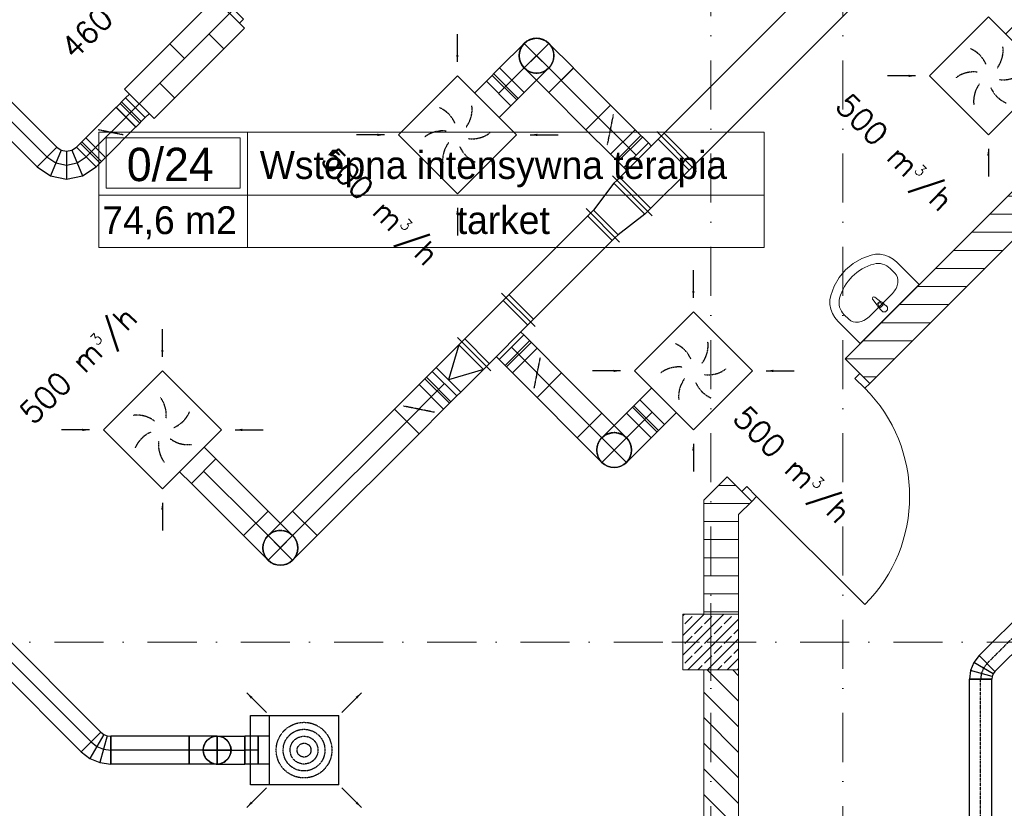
# Model space of a CAD drawing. Header units: millimetres. Extents: x -4612887 to -4536833, y -5457376 to -5415716.
# Tile 39 of 144: x -4598045 to -4590965, y -5438110 to -5432439. Entities that reach past the tile are written whole.
import ezdxf

# ---------------------------------------------------------------- set-up
doc = ezdxf.new("R2010")
doc.units = ezdxf.units.MM
doc.header["$MEASUREMENT"] = 0
for name, pattern in [('DASHDOT', [1, 0.5, -0.25, 0, -0.25]), ('DASHED', [0.75, 0.5, -0.25]), ('Kropki i Kreski', [670.277762, 352.777767, -176.388884, 0, -141.111112])]:
    doc.linetypes.add(name, pattern=pattern)
doc.layers.get('0').update_dxf_attribs({"color": 8, "lineweight": 18})
for name, color, linetype, lineweight in [('FLUID-N1', 7, 'Continuous', 30), ('FLUID-N2', 7, 'Continuous', 30), ('FLUID-N2-160-ARRGR', 7, 'Continuous', 25), ('FLUID-W2', 7, 'Continuous', 30), ('FLUID-W2-160-ARRGR', 7, 'Continuous', 25), ('Osie', 8, 'Continuous', 18), ('Slupy', 8, 'Continuous', 18), ('Strefy', 8, 'Continuous', 18), ('TECHNOLOGIA', 8, 'Continuous', 18), ('Ściany wewnętrzne', 7, 'Continuous', 18)]:
    doc.layers.add(name, color=color, linetype=linetype, lineweight=lineweight)
for name, color, linetype in [('FLUID-N1-SYM', 7, 'Continuous'), ('FLUID-N2-SYM', 7, 'Continuous'), ('FLUID-W2-SYM', 7, 'Continuous')]:
    doc.layers.add(name, color=color, linetype=linetype)
doc.styles.add('FDBES', font='simplex.shx')
doc.styles.add('GENERATED_STYLE_3', font='txt')
doc.styles.add('GENERATED_STYLE_4', font='txt')
doc.dimstyles.new('FDBES', dxfattribs={"dimscale": 50, "dimtxt": 4, "dimasz": 2.5, "dimexe": 0.8, "dimexo": 2, "dimgap": 1, "dimtad": 1, "dimdsep": 46, "dimtxsty": 'FDBES', "dimcen": 2.5, "dimclrd": 4, "dimclre": 5, "dimadec": 0, "dimazin": 0, "dimtfac": 1, "dimtmove": 0, "dimatfit": 3, "dimfxl": 1, "dimarcsym": 0})
pattern_1 = [(0, (-4559356.9, -5416807.61), (0, 130), [])]

# ---------------------------------------------------------------- blocks, each defined once
blk = doc.blocks.new('*U1144')
at = {"color": 0, "linetype": 'ByBlock', "lineweight": -2}
for p, q in [((-300, -300), (-300, 300)), ((300, 300), (-300, 300)), ((300, 300), (300, -300)), ((-300, -300), (300, -300)), ((-125, -300), (-125, -420)), ((125, -300), (125, -420))]:
    blk.add_line(p, q, dxfattribs=at)
at = {"color": 220, "linetype": 'Continuous', "lineweight": -2}
blk.add_line((125, -420), (-125, -420), dxfattribs=at)
at = {"color": 7, "linetype": 'DASHED'}
for centre, start, end in [((-204.9, 54.9), 8.19859, 51.80141), ((-54.9, 204.9), 308.19859, 351.80141), ((-150, -150), 68.19859, 111.80141), ((54.9, -204.9), 128.19859, 171.80141), ((150, 150), 248.19859, 291.80141), ((204.9, -54.9), 188.19859, 231.80141)]:
    blk.add_arc(centre, 212.1, start, end, dxfattribs=at)
blk = doc.blocks.new('*U1143')
at = {"color": 0, "linetype": 'ByBlock', "lineweight": -2}
for p, q in [((-300, -300), (-300, 300)), ((300, 300), (-300, 300)), ((300, 300), (300, -300)), ((-300, -300), (300, -300)), ((-125, -300), (-125, -420)), ((125, -300), (125, -420))]:
    blk.add_line(p, q, dxfattribs=at)
at = {"color": 220, "linetype": 'Continuous', "lineweight": -2}
blk.add_line((125, -420), (-125, -420), dxfattribs=at)
at = {"color": 7, "linetype": 'DASHED'}
for centre, start, end in [((-204.9, 54.9), 8.19859, 51.80141), ((-54.9, 204.9), 308.19859, 351.80141), ((-150, -150), 68.19859, 111.80141), ((54.9, -204.9), 128.19859, 171.80141), ((150, 150), 248.19859, 291.80141), ((204.9, -54.9), 188.19859, 231.80141)]:
    blk.add_arc(centre, 212.1, start, end, dxfattribs=at)
blk = doc.blocks.new('*U1142')
at = {"color": 0, "linetype": 'ByBlock', "lineweight": -2}
for p, q in [((-300, -300), (-300, 300)), ((300, 300), (-300, 300)), ((300, 300), (300, -300)), ((-300, -300), (300, -300)), ((-125, -300), (-125, -420)), ((125, -300), (125, -420))]:
    blk.add_line(p, q, dxfattribs=at)
at = {"color": 220, "linetype": 'Continuous', "lineweight": -2}
blk.add_line((125, -420), (-125, -420), dxfattribs=at)
at = {"color": 7, "linetype": 'DASHED'}
for centre, start, end in [((-204.9, 54.9), 8.19859, 51.80141), ((-54.9, 204.9), 308.19859, 351.80141), ((-150, -150), 68.19859, 111.80141), ((54.9, -204.9), 128.19859, 171.80141), ((150, 150), 248.19859, 291.80141), ((204.9, -54.9), 188.19859, 231.80141)]:
    blk.add_arc(centre, 212.1, start, end, dxfattribs=at)
blk = doc.blocks.new('*U1141')
at = {"color": 0, "linetype": 'ByBlock', "lineweight": -2}
for p, q in [((-300, -300), (-300, 300)), ((300, 300), (-300, 300)), ((300, 300), (300, -300)), ((-300, -300), (300, -300)), ((-125, -300), (-125, -420)), ((125, -300), (125, -420))]:
    blk.add_line(p, q, dxfattribs=at)
at = {"color": 220, "linetype": 'Continuous', "lineweight": -2}
blk.add_line((125, -420), (-125, -420), dxfattribs=at)
at = {"color": 7, "linetype": 'DASHED'}
for centre, start, end in [((-204.9, 54.9), 8.19859, 51.80141), ((-54.9, 204.9), 308.19859, 351.80141), ((-150, -150), 68.19859, 111.80141), ((54.9, -204.9), 128.19859, 171.80141), ((150, 150), 248.19859, 291.80141), ((204.9, -54.9), 188.19859, 231.80141)]:
    blk.add_arc(centre, 212.1, start, end, dxfattribs=at)
blk = doc.blocks.new('*U152')
at = {"color": 0, "linetype": 'ByBlock', "lineweight": -2}
for p, q in [((-250, -250), (-250, 250)), ((250, 250), (-250, 250)), ((250, 250), (250, -250)), ((-250, -250), (250, -250)), ((-100, -250), (-100, -330)), ((100, -250), (100, -330))]:
    blk.add_line(p, q, dxfattribs=at)
at = {"color": 96, "linetype": 'Continuous', "lineweight": -2}
blk.add_line((100, -330), (-100, -330), dxfattribs=at)
at = {"color": 7, "linetype": 'DASHED'}
for radius in [200, 150, 100, 50]:
    blk.add_circle((0, 0), radius, dxfattribs=at)
blk = doc.blocks.new('*U153')
at = {"color": 96, "linetype": 'Continuous', "lineweight": -2}
for p, q in [((-47.5, -100), (-47.5, 100)), ((47.5, 100), (47.5, -100))]:
    blk.add_line(p, q, dxfattribs=at)
at = {"color": 0, "linetype": 'ByBlock', "lineweight": -2}
for p, q in [((-47.5, 100), (47.5, 100)), ((-47.5, -100), (47.5, -100))]:
    blk.add_line(p, q, dxfattribs=at)
at = {"layer": 'FLUID-N2-SYM', "color": 7, "linetype": 'Continuous'}
blk.add_line((-47.5, 0), (47.5, 0), dxfattribs=at)
blk = doc.blocks.new('*U154')
at = {"color": 0, "linetype": 'ByBlock', "lineweight": -2}
for p, q in [((-50, 100), (150, 100)), ((-50, -100), (150, -100))]:
    blk.add_line(p, q, dxfattribs=at)
at = {"color": 96, "linetype": 'Continuous', "lineweight": -2}
blk.add_line((150, 100), (150, -100), dxfattribs=at)
at = {"color": 0, "linetype": 'ByBlock', "lineweight": -2}
blk.add_circle((-50, 0), 100, dxfattribs=at)
at = {"layer": 'FLUID-N2-SYM', "color": 7, "linetype": 'Continuous'}
for p, q in [((-50, -100), (-50, 100)), ((-150, 0), (150, 0))]:
    blk.add_line(p, q, dxfattribs=at)
blk = doc.blocks.new('*U155')
at = {"color": 0, "linetype": 'ByBlock', "lineweight": -2}
blk.add_circle((0, 0), 100, dxfattribs=at)
blk = doc.blocks.new('*U156')
at = {"color": 0, "linetype": 'ByBlock', "lineweight": -2}
for p, q in [((-50, 100), (150, 100)), ((-50, -100), (150, -100))]:
    blk.add_line(p, q, dxfattribs=at)
at = {"color": 96, "linetype": 'Continuous', "lineweight": -2}
blk.add_line((150, 100), (150, -100), dxfattribs=at)
at = {"color": 0, "linetype": 'ByBlock', "lineweight": -2}
blk.add_ellipse((-50, 0), major_axis=(0, 100), ratio=1, start_param=0, end_param=3.141593, dxfattribs=at)
at = {"color": 7, "linetype": 'DASHED'}
blk.add_ellipse((-50, 0), major_axis=(0, 100), ratio=1, start_param=3.141593, end_param=6.283185, dxfattribs=at)
at = {"layer": 'FLUID-N2-SYM', "color": 7, "linetype": 'Continuous'}
for p, q in [((-50, -100), (-50, 100)), ((-150, 0), (150, 0))]:
    blk.add_line(p, q, dxfattribs=at)
blk = doc.blocks.new('*U157')
at = {"color": 96, "linetype": 'Continuous', "lineweight": -2}
for p, q in [((-282.5, -100), (-282.5, 100)), ((282.5, 100), (282.5, -100))]:
    blk.add_line(p, q, dxfattribs=at)
at = {"color": 0, "linetype": 'ByBlock', "lineweight": -2}
for p, q in [((-282.5, 100), (282.5, 100)), ((-282.5, -100), (282.5, -100))]:
    blk.add_line(p, q, dxfattribs=at)
at = {"layer": 'FLUID-N2-SYM', "color": 7, "linetype": 'Continuous'}
blk.add_line((-282.5, 0), (282.5, 0), dxfattribs=at)
blk = doc.blocks.new('*U158')
at = {"color": 0, "linetype": 'ByBlock', "lineweight": -2}
for p, q in [((-26.8, 106.1), (-74.5, 43.9)), ((-74.5, 43.9), (-104.4, -28.4)), ((-104.4, -28.4), (-114.6, -106.1)), ((98.8, -56.1), (88.8, -80.2)), ((114.6, -35.4), (98.8, -56.1)), ((88.8, -80.2), (85.4, -106.1))]:
    blk.add_line(p, q, dxfattribs=at)
at = {"color": 96, "linetype": 'Continuous', "lineweight": -2}
for p, q in [((-26.8, 106.1), (114.6, -35.4)), ((85.4, -106.1), (-114.6, -106.1))]:
    blk.add_line(p, q, dxfattribs=at)
at = {"color": 7, "linetype": 'Continuous'}
for p, q in [((98.8, -56.1), (-74.5, 43.9)), ((88.8, -80.2), (-104.4, -28.4))]:
    blk.add_line(p, q, dxfattribs=at)
at = {"layer": 'FLUID-N2-SYM', "color": 7, "linetype": 'Continuous'}
for p, q in [((43.9, 35.4), (12.2, -6.1)), ((-7.8, -54.3), (-14.6, -106.1)), ((12.2, -6.1), (-7.8, -54.3))]:
    blk.add_line(p, q, dxfattribs=at)
blk = doc.blocks.new('*U174')
at = {"color": 0, "linetype": 'ByBlock', "lineweight": -2}
for p, q in [((-460, 150), (460, 150)), ((-460, -150), (-460, 150)), ((460, 150), (460, -150)), ((-500, 100), (-460, 100)), ((500, 100), (460, 100)), ((-500, -100), (-460, -100)), ((500, -100), (460, -100)), ((460, -150), (-460, -150))]:
    blk.add_line(p, q, dxfattribs=at)
at = {"color": 7, "linetype": 'Continuous'}
for p, q in [((-250, 150), (-250, 0)), ((250, 150), (250, 0)), ((0, -150), (0, 0))]:
    blk.add_line(p, q, dxfattribs=at)
at = {"color": 96, "linetype": 'Continuous', "lineweight": -2}
for p, q in [((-500, -100), (-500, 100)), ((500, 100), (500, -100))]:
    blk.add_line(p, q, dxfattribs=at)
at = {"layer": 'FLUID-N2-SYM', "color": 7, "linetype": 'Continuous'}
blk.add_line((-500, 0), (500, 0), dxfattribs=at)
blk = doc.blocks.new('*U175')
at = {"color": 96, "linetype": 'Continuous', "lineweight": -2}
for p, q in [((-47.5, -100), (-47.5, 100)), ((47.5, 100), (47.5, -100))]:
    blk.add_line(p, q, dxfattribs=at)
at = {"color": 0, "linetype": 'ByBlock', "lineweight": -2}
for p, q in [((-47.5, 100), (47.5, 100)), ((-47.5, -100), (47.5, -100))]:
    blk.add_line(p, q, dxfattribs=at)
at = {"color": 7, "linetype": 'Continuous'}
for p, q in [((-7.5, 100), (-7.5, -100)), ((7.5, 100), (7.5, -100))]:
    blk.add_line(p, q, dxfattribs=at)
at = {"layer": 'FLUID-N2-SYM', "color": 7, "linetype": 'Continuous'}
blk.add_line((-47.5, 0), (47.5, 0), dxfattribs=at)
blk = doc.blocks.new('*U176')
at = {"color": 96, "linetype": 'Continuous', "lineweight": -2}
for p, q in [((-47.5, -100), (-47.5, 100)), ((47.5, 100), (47.5, -100))]:
    blk.add_line(p, q, dxfattribs=at)
at = {"color": 0, "linetype": 'ByBlock', "lineweight": -2}
for p, q in [((-47.5, 100), (47.5, 100)), ((-47.5, -100), (47.5, -100))]:
    blk.add_line(p, q, dxfattribs=at)
at = {"color": 7, "linetype": 'Continuous'}
for p, q in [((-7.5, 100), (-7.5, -100)), ((7.5, 100), (7.5, -100))]:
    blk.add_line(p, q, dxfattribs=at)
at = {"layer": 'FLUID-N2-SYM', "color": 7, "linetype": 'Continuous'}
blk.add_line((-47.5, 0), (47.5, 0), dxfattribs=at)
blk = doc.blocks.new('*U180')
at = {"color": 0, "linetype": 'ByBlock', "lineweight": -2}
for p, q in [((150, 150), (35.2, 127.2)), ((35.2, 127.2), (-62.1, 62.1)), ((-62.1, 62.1), (-127.2, -35.2)), ((-127.2, -35.2), (-150, -150)), ((111.7, -57.6), (79.3, -79.3)), ((150, -50), (111.7, -57.6)), ((57.6, -111.7), (50, -150)), ((79.3, -79.3), (57.6, -111.7))]:
    blk.add_line(p, q, dxfattribs=at)
at = {"color": 96, "linetype": 'Continuous', "lineweight": -2}
for p, q in [((150, 150), (150, -50)), ((50, -150), (-150, -150))]:
    blk.add_line(p, q, dxfattribs=at)
at = {"color": 7, "linetype": 'Continuous'}
for p, q in [((111.7, -57.6), (35.2, 127.2)), ((79.3, -79.3), (-62.1, 62.1)), ((57.6, -111.7), (-127.2, -35.2))]:
    blk.add_line(p, q, dxfattribs=at)
at = {"layer": 'FLUID-N2-SYM', "color": 7, "linetype": 'Continuous'}
for p, q in [((73.5, 34.8), (8.6, -8.6)), ((150, 50), (73.5, 34.8)), ((8.6, -8.6), (-34.8, -73.5)), ((-34.8, -73.5), (-50, -150))]:
    blk.add_line(p, q, dxfattribs=at)
blk = doc.blocks.new('*U188')
at = {"color": 96, "linetype": 'Continuous', "lineweight": -2}
for p, q in [((-155, -100), (-155, 100)), ((155, 100), (155, -100))]:
    blk.add_line(p, q, dxfattribs=at)
at = {"color": 0, "linetype": 'ByBlock', "lineweight": -2}
for p, q in [((-155, 100), (155, 100)), ((-155, -100), (155, -100))]:
    blk.add_line(p, q, dxfattribs=at)
at = {"color": 7, "linetype": 'DASHED'}
blk.add_line((-50, 75), (50, -75), dxfattribs=at)
at = {"color": 7, "linetype": 'Continuous'}
blk.add_lwpolyline([(-4, 0, 8, 8, 1), (4, 0, 8, 8, 1)], format="xyseb", close=True, dxfattribs=at)
at = {"layer": 'FLUID-N2-SYM', "color": 7, "linetype": 'Continuous'}
blk.add_line((-155, 0), (155, 0), dxfattribs=at)
blk = doc.blocks.new('*U197')
at = {"color": 96, "linetype": 'Continuous', "lineweight": -2}
for p, q in [((-550, -100), (-550, 100)), ((550, 100), (550, -100))]:
    blk.add_line(p, q, dxfattribs=at)
at = {"color": 0, "linetype": 'ByBlock', "lineweight": -2}
for p, q in [((-550, 100), (550, 100)), ((-550, -100), (550, -100))]:
    blk.add_line(p, q, dxfattribs=at)
at = {"layer": 'FLUID-N2-SYM', "color": 7, "linetype": 'Continuous'}
blk.add_line((-550, 0), (550, 0), dxfattribs=at)
blk = doc.blocks.new('*U203')
at = {"color": 96, "linetype": 'Continuous', "lineweight": -2}
for p, q in [((-508, -100), (-508, 100)), ((508, 100), (508, -100))]:
    blk.add_line(p, q, dxfattribs=at)
at = {"color": 0, "linetype": 'ByBlock', "lineweight": -2}
for p, q in [((-508, 100), (508, 100)), ((-508, -100), (508, -100))]:
    blk.add_line(p, q, dxfattribs=at)
at = {"layer": 'FLUID-N2-SYM', "color": 7, "linetype": 'Continuous'}
blk.add_line((-508, 0), (508, 0), dxfattribs=at)
blk = doc.blocks.new('*U204')
at = {"color": 96, "linetype": 'Continuous', "lineweight": -2}
for p, q in [((-1150, -170), (-1150, 170)), ((1150, 170), (1150, -170))]:
    blk.add_line(p, q, dxfattribs=at)
at = {"color": 0, "linetype": 'ByBlock', "lineweight": -2}
for p, q in [((-1150, 125), (1150, 125)), ((-1150, -125), (1150, -125))]:
    blk.add_line(p, q, dxfattribs=at)
at = {"color": 7, "linetype": 'Continuous'}
for p, q in [((-1120, -125), (-1120, 125)), ((1120, 125), (1120, -125))]:
    blk.add_line(p, q, dxfattribs=at)
blk = doc.blocks.new('*U491')
at = {"color": 220, "linetype": 'Continuous', "lineweight": -2}
blk.add_line((-187.5, -125), (-187.5, 125), dxfattribs=at)
at = {"color": 0, "linetype": 'ByBlock', "lineweight": -2}
for p, q in [((62.5, 125), (-187.5, 125)), ((62.5, -125), (-187.5, -125))]:
    blk.add_line(p, q, dxfattribs=at)
blk.add_circle((62.5, 0), 125, dxfattribs=at)
at = {"layer": 'FLUID-W2-SYM', "color": 7, "linetype": 'Continuous'}
for p, q in [((62.5, -125), (62.5, 125)), ((-187.5, 0), (187.5, 0))]:
    blk.add_line(p, q, dxfattribs=at)
blk = doc.blocks.new('*U492')
at = {"color": 220, "linetype": 'Continuous', "lineweight": -2}
for p, q in [((-67.5, -125), (-67.5, 125)), ((67.5, 125), (67.5, -125))]:
    blk.add_line(p, q, dxfattribs=at)
at = {"color": 0, "linetype": 'ByBlock', "lineweight": -2}
for p, q in [((-67.5, 125), (67.5, 125)), ((-67.5, -125), (67.5, -125))]:
    blk.add_line(p, q, dxfattribs=at)
at = {"color": 7, "linetype": 'Continuous'}
for p, q in [((-7.5, 125), (-7.5, -125)), ((7.5, 125), (7.5, -125))]:
    blk.add_line(p, q, dxfattribs=at)
at = {"layer": 'FLUID-W2-SYM', "color": 7, "linetype": 'Continuous'}
blk.add_line((-67.5, 0), (67.5, 0), dxfattribs=at)
blk = doc.blocks.new('*U488')
at = {"color": 220, "linetype": 'Continuous', "lineweight": -2}
blk.add_line((-187.5, -125), (-187.5, 125), dxfattribs=at)
at = {"color": 0, "linetype": 'ByBlock', "lineweight": -2}
for p, q in [((62.5, 125), (-187.5, 125)), ((62.5, -125), (-187.5, -125))]:
    blk.add_line(p, q, dxfattribs=at)
at = {"color": 7, "linetype": 'DASHED'}
blk.add_ellipse((62.5, 0), major_axis=(0, 125), ratio=1, start_param=0, end_param=3.141593, dxfattribs=at)
at = {"color": 0, "linetype": 'ByBlock', "lineweight": -2}
blk.add_ellipse((62.5, 0), major_axis=(0, 125), ratio=1, start_param=3.141593, end_param=6.283185, dxfattribs=at)
at = {"layer": 'FLUID-W2-SYM', "color": 7, "linetype": 'Continuous'}
for p, q in [((62.5, -125), (62.5, 125)), ((-187.5, 0), (187.5, 0))]:
    blk.add_line(p, q, dxfattribs=at)
blk = doc.blocks.new('*U489')
at = {"color": 0, "linetype": 'ByBlock', "lineweight": -2}
blk.add_circle((0, 0), 125, dxfattribs=at)
blk = doc.blocks.new('*U490')
at = {"color": 220, "linetype": 'Continuous', "lineweight": -2}
for p, q in [((-188.5, -125), (-188.5, 125)), ((188.5, 125), (188.5, -125))]:
    blk.add_line(p, q, dxfattribs=at)
at = {"color": 0, "linetype": 'ByBlock', "lineweight": -2}
for p, q in [((-188.5, 125), (188.5, 125)), ((-188.5, -125), (188.5, -125))]:
    blk.add_line(p, q, dxfattribs=at)
at = {"layer": 'FLUID-W2-SYM', "color": 7, "linetype": 'Continuous'}
blk.add_line((-188.5, 0), (188.5, 0), dxfattribs=at)
blk = doc.blocks.new('*U493')
at = {"color": 220, "linetype": 'Continuous', "lineweight": -2}
for p, q in [((-225, -202.5), (-225, 202.5)), ((225, 202.5), (225, -202.5)), ((125, -187.5), (-125, -187.5))]:
    blk.add_line(p, q, dxfattribs=at)
at = {"color": 0, "linetype": 'ByBlock', "lineweight": -2}
for p, q in [((-225, 157.5), (225, 157.5)), ((-225, -157.5), (225, -157.5)), ((-125, -187.5), (-125, -157.5)), ((125, -157.5), (125, -187.5))]:
    blk.add_line(p, q, dxfattribs=at)
at = {"color": 7, "linetype": 'Continuous'}
for p, q in [((-195, -157.5), (-195, 157.5)), ((195, 157.5), (195, -157.5))]:
    blk.add_line(p, q, dxfattribs=at)
blk = doc.blocks.new('*U494')
at = {"color": 220, "linetype": 'Continuous', "lineweight": -2}
for p, q in [((-125, -125), (-125, 125)), ((125, 125), (125, -125))]:
    blk.add_line(p, q, dxfattribs=at)
at = {"color": 0, "linetype": 'ByBlock', "lineweight": -2}
for p, q in [((-125, 125), (125, 125)), ((-125, -125), (125, -125))]:
    blk.add_line(p, q, dxfattribs=at)
at = {"color": 7, "linetype": 'DASHED'}
blk.add_line((-62.5, 93.75), (62.5, -93.75), dxfattribs=at)
at = {"color": 7, "linetype": 'Continuous'}
blk.add_lwpolyline([(-4, 0, 8, 8, 1), (4, 0, 8, 8, 1)], format="xyseb", close=True, dxfattribs=at)
at = {"layer": 'FLUID-W2-SYM', "color": 7, "linetype": 'Continuous'}
blk.add_line((-125, 0), (125, 0), dxfattribs=at)
blk = doc.blocks.new('*U495')
at = {"color": 220, "linetype": 'Continuous', "lineweight": -2}
for p, q in [((-67.5, -125), (-67.5, 125)), ((67.5, 125), (67.5, -125))]:
    blk.add_line(p, q, dxfattribs=at)
at = {"color": 0, "linetype": 'ByBlock', "lineweight": -2}
for p, q in [((-67.5, 125), (67.5, 125)), ((-67.5, -125), (67.5, -125))]:
    blk.add_line(p, q, dxfattribs=at)
at = {"color": 7, "linetype": 'Continuous'}
for p, q in [((-7.5, 125), (-7.5, -125)), ((7.5, 125), (7.5, -125))]:
    blk.add_line(p, q, dxfattribs=at)
at = {"layer": 'FLUID-W2-SYM', "color": 7, "linetype": 'Continuous'}
blk.add_line((-67.5, 0), (67.5, 0), dxfattribs=at)
blk = doc.blocks.new('*U496')
at = {"color": 220, "linetype": 'Continuous', "lineweight": -2}
for p, q in [((-150, -202.5), (-150, 202.5)), ((150, 170), (150, -170))]:
    blk.add_line(p, q, dxfattribs=at)
at = {"color": 0, "linetype": 'ByBlock', "lineweight": -2}
for p, q in [((-120, 157.5), (-150, 157.5)), ((-120, 157.5), (120, 125)), ((120, 125), (150, 125)), ((-120, -157.5), (120, -125)), ((120, -125), (150, -125)), ((-120, -157.5), (-150, -157.5))]:
    blk.add_line(p, q, dxfattribs=at)
at = {"color": 7, "linetype": 'Continuous'}
for p, q in [((-120, -157.5), (-120, 157.5)), ((120, 125), (120, -125))]:
    blk.add_line(p, q, dxfattribs=at)
blk = doc.blocks.new('*U497')
at = {"color": 220, "linetype": 'Continuous', "lineweight": -2}
for p, q in [((-430, -170), (-430, 170)), ((430, 170), (430, -170))]:
    blk.add_line(p, q, dxfattribs=at)
at = {"color": 0, "linetype": 'ByBlock', "lineweight": -2}
for p, q in [((-430, 125), (430, 125)), ((-430, -125), (430, -125))]:
    blk.add_line(p, q, dxfattribs=at)
at = {"color": 7, "linetype": 'Continuous'}
for p, q in [((-400, -125), (-400, 125)), ((400, 125), (400, -125))]:
    blk.add_line(p, q, dxfattribs=at)
blk = doc.blocks.new('*U501')
at = {"color": 220, "linetype": 'Continuous', "lineweight": -2}
blk.add_line((-187.5, -125), (-187.5, 125), dxfattribs=at)
at = {"color": 0, "linetype": 'ByBlock', "lineweight": -2}
for p, q in [((62.5, 125), (-187.5, 125)), ((62.5, -125), (-187.5, -125))]:
    blk.add_line(p, q, dxfattribs=at)
blk.add_circle((62.5, 0), 125, dxfattribs=at)
at = {"layer": 'FLUID-W2-SYM', "color": 7, "linetype": 'Continuous'}
for p, q in [((62.5, -125), (62.5, 125)), ((-187.5, 0), (187.5, 0))]:
    blk.add_line(p, q, dxfattribs=at)
blk = doc.blocks.new('*U502')
at = {"color": 220, "linetype": 'Continuous', "lineweight": -2}
for p, q in [((-67.5, -125), (-67.5, 125)), ((67.5, 125), (67.5, -125))]:
    blk.add_line(p, q, dxfattribs=at)
at = {"color": 0, "linetype": 'ByBlock', "lineweight": -2}
for p, q in [((-67.5, 125), (67.5, 125)), ((-67.5, -125), (67.5, -125))]:
    blk.add_line(p, q, dxfattribs=at)
at = {"color": 7, "linetype": 'Continuous'}
for p, q in [((-7.5, 125), (-7.5, -125)), ((7.5, 125), (7.5, -125))]:
    blk.add_line(p, q, dxfattribs=at)
at = {"layer": 'FLUID-W2-SYM', "color": 7, "linetype": 'Continuous'}
blk.add_line((-67.5, 0), (67.5, 0), dxfattribs=at)
blk = doc.blocks.new('*U498')
at = {"color": 220, "linetype": 'Continuous', "lineweight": -2}
blk.add_line((-187.5, -125), (-187.5, 125), dxfattribs=at)
at = {"color": 0, "linetype": 'ByBlock', "lineweight": -2}
for p, q in [((62.5, 125), (-187.5, 125)), ((62.5, -125), (-187.5, -125))]:
    blk.add_line(p, q, dxfattribs=at)
at = {"color": 7, "linetype": 'DASHED'}
blk.add_ellipse((62.5, 0), major_axis=(0, 125), ratio=1, start_param=0, end_param=3.141593, dxfattribs=at)
at = {"color": 0, "linetype": 'ByBlock', "lineweight": -2}
blk.add_ellipse((62.5, 0), major_axis=(0, 125), ratio=1, start_param=3.141593, end_param=6.283185, dxfattribs=at)
at = {"layer": 'FLUID-W2-SYM', "color": 7, "linetype": 'Continuous'}
for p, q in [((62.5, -125), (62.5, 125)), ((-187.5, 0), (187.5, 0))]:
    blk.add_line(p, q, dxfattribs=at)
blk = doc.blocks.new('*U499')
at = {"color": 0, "linetype": 'ByBlock', "lineweight": -2}
blk.add_circle((0, 0), 125, dxfattribs=at)
blk = doc.blocks.new('*U500')
at = {"color": 220, "linetype": 'Continuous', "lineweight": -2}
for p, q in [((-205, -125), (-205, 125)), ((205, 125), (205, -125))]:
    blk.add_line(p, q, dxfattribs=at)
at = {"color": 0, "linetype": 'ByBlock', "lineweight": -2}
for p, q in [((-205, 125), (205, 125)), ((-205, -125), (205, -125))]:
    blk.add_line(p, q, dxfattribs=at)
at = {"layer": 'FLUID-W2-SYM', "color": 7, "linetype": 'Continuous'}
blk.add_line((-205, 0), (205, 0), dxfattribs=at)
blk = doc.blocks.new('*U503')
at = {"color": 220, "linetype": 'Continuous', "lineweight": -2}
for p, q in [((-225, -170), (-225, 170)), ((225, 170), (225, -170)), ((125, -155), (-125, -155))]:
    blk.add_line(p, q, dxfattribs=at)
at = {"color": 0, "linetype": 'ByBlock', "lineweight": -2}
for p, q in [((-225, 125), (225, 125)), ((-225, -125), (225, -125)), ((-125, -125), (-125, -155)), ((125, -155), (125, -125))]:
    blk.add_line(p, q, dxfattribs=at)
at = {"color": 7, "linetype": 'Continuous'}
for p, q in [((-195, -125), (-195, 125)), ((195, 125), (195, -125))]:
    blk.add_line(p, q, dxfattribs=at)
blk = doc.blocks.new('*U504')
at = {"color": 220, "linetype": 'Continuous', "lineweight": -2}
for p, q in [((-125, -125), (-125, 125)), ((125, 125), (125, -125))]:
    blk.add_line(p, q, dxfattribs=at)
at = {"color": 0, "linetype": 'ByBlock', "lineweight": -2}
for p, q in [((-125, 125), (125, 125)), ((-125, -125), (125, -125))]:
    blk.add_line(p, q, dxfattribs=at)
at = {"color": 7, "linetype": 'DASHED'}
blk.add_line((-62.5, 93.75), (62.5, -93.75), dxfattribs=at)
at = {"color": 7, "linetype": 'Continuous'}
blk.add_lwpolyline([(-4, 0, 8, 8, 1), (4, 0, 8, 8, 1)], format="xyseb", close=True, dxfattribs=at)
at = {"layer": 'FLUID-W2-SYM', "color": 7, "linetype": 'Continuous'}
blk.add_line((-125, 0), (125, 0), dxfattribs=at)
blk = doc.blocks.new('*U505')
at = {"color": 220, "linetype": 'Continuous', "lineweight": -2}
for p, q in [((-67.5, -125), (-67.5, 125)), ((67.5, 125), (67.5, -125))]:
    blk.add_line(p, q, dxfattribs=at)
at = {"color": 0, "linetype": 'ByBlock', "lineweight": -2}
for p, q in [((-67.5, 125), (67.5, 125)), ((-67.5, -125), (67.5, -125))]:
    blk.add_line(p, q, dxfattribs=at)
at = {"color": 7, "linetype": 'Continuous'}
for p, q in [((-7.5, 125), (-7.5, -125)), ((7.5, 125), (7.5, -125))]:
    blk.add_line(p, q, dxfattribs=at)
at = {"layer": 'FLUID-W2-SYM', "color": 7, "linetype": 'Continuous'}
blk.add_line((-67.5, 0), (67.5, 0), dxfattribs=at)
blk = doc.blocks.new('*U506')
at = {"color": 220, "linetype": 'Continuous', "lineweight": -2}
for p, q in [((-150, -170), (-150, 170)), ((150, 125), (150, -125))]:
    blk.add_line(p, q, dxfattribs=at)
at = {"color": 0, "linetype": 'ByBlock', "lineweight": -2}
for p, q in [((-150, 125), (-120, 125)), ((-120, 125), (110, 125)), ((110, 125), (150, 125)), ((-150, -125), (-120, -125)), ((-120, -125), (110, -125)), ((110, -125), (150, -125))]:
    blk.add_line(p, q, dxfattribs=at)
at = {"color": 7, "linetype": 'Continuous'}
for p, q in [((-120, -125), (-120, 125)), ((-120, 125), (110, 0)), ((110, 125), (110, -125)), ((-120, -125), (110, 0))]:
    blk.add_line(p, q, dxfattribs=at)
blk = doc.blocks.new('*U507')
at = {"color": 220, "linetype": 'Continuous', "lineweight": -2}
for p, q in [((-125, -125), (-125, 125)), ((125, 125), (125, -125))]:
    blk.add_line(p, q, dxfattribs=at)
at = {"color": 0, "linetype": 'ByBlock', "lineweight": -2}
for p, q in [((-125, 125), (125, 125)), ((-125, -125), (125, -125))]:
    blk.add_line(p, q, dxfattribs=at)
at = {"color": 7, "linetype": 'DASHED'}
blk.add_line((-62.5, 93.75), (62.5, -93.75), dxfattribs=at)
at = {"color": 7, "linetype": 'Continuous'}
blk.add_lwpolyline([(-4, 0, 8, 8, 1), (4, 0, 8, 8, 1)], format="xyseb", close=True, dxfattribs=at)
at = {"layer": 'FLUID-W2-SYM', "color": 7, "linetype": 'Continuous'}
blk.add_line((-125, 0), (125, 0), dxfattribs=at)
blk = doc.blocks.new('*U508')
at = {"color": 220, "linetype": 'Continuous', "lineweight": -2}
for p, q in [((-67.5, -125), (-67.5, 125)), ((67.5, 125), (67.5, -125))]:
    blk.add_line(p, q, dxfattribs=at)
at = {"color": 0, "linetype": 'ByBlock', "lineweight": -2}
for p, q in [((-67.5, 125), (67.5, 125)), ((-67.5, -125), (67.5, -125))]:
    blk.add_line(p, q, dxfattribs=at)
at = {"color": 7, "linetype": 'Continuous'}
for p, q in [((-7.5, 125), (-7.5, -125)), ((7.5, 125), (7.5, -125))]:
    blk.add_line(p, q, dxfattribs=at)
at = {"layer": 'FLUID-W2-SYM', "color": 7, "linetype": 'Continuous'}
blk.add_line((-67.5, 0), (67.5, 0), dxfattribs=at)
blk = doc.blocks.new('*U509')
at = {"color": 220, "linetype": 'Continuous', "lineweight": -2}
blk.add_line((-187.5, -125), (-187.5, 125), dxfattribs=at)
at = {"color": 0, "linetype": 'ByBlock', "lineweight": -2}
for p, q in [((62.5, 125), (-187.5, 125)), ((62.5, -125), (-187.5, -125))]:
    blk.add_line(p, q, dxfattribs=at)
blk.add_circle((62.5, 0), 125, dxfattribs=at)
at = {"layer": 'FLUID-W2-SYM', "color": 7, "linetype": 'Continuous'}
for p, q in [((62.5, -125), (62.5, 125)), ((-187.5, 0), (187.5, 0))]:
    blk.add_line(p, q, dxfattribs=at)
blk = doc.blocks.new('*U510')
at = {"color": 220, "linetype": 'Continuous', "lineweight": -2}
blk.add_line((-187.5, -125), (-187.5, 125), dxfattribs=at)
at = {"color": 0, "linetype": 'ByBlock', "lineweight": -2}
for p, q in [((62.5, 125), (-187.5, 125)), ((62.5, -125), (-187.5, -125))]:
    blk.add_line(p, q, dxfattribs=at)
at = {"color": 7, "linetype": 'DASHED'}
blk.add_ellipse((62.5, 0), major_axis=(0, 125), ratio=1, start_param=0, end_param=3.141593, dxfattribs=at)
at = {"color": 0, "linetype": 'ByBlock', "lineweight": -2}
blk.add_ellipse((62.5, 0), major_axis=(0, 125), ratio=1, start_param=3.141593, end_param=6.283185, dxfattribs=at)
at = {"layer": 'FLUID-W2-SYM', "color": 7, "linetype": 'Continuous'}
for p, q in [((62.5, -125), (62.5, 125)), ((-187.5, 0), (187.5, 0))]:
    blk.add_line(p, q, dxfattribs=at)
blk = doc.blocks.new('*U511')
at = {"color": 0, "linetype": 'ByBlock', "lineweight": -2}
blk.add_circle((0, 0), 125, dxfattribs=at)
blk = doc.blocks.new('*U512')
at = {"color": 220, "linetype": 'Continuous', "lineweight": -2}
for p, q in [((-265, -125), (-265, 125)), ((265, 125), (265, -125))]:
    blk.add_line(p, q, dxfattribs=at)
at = {"color": 0, "linetype": 'ByBlock', "lineweight": -2}
for p, q in [((-265, 125), (265, 125)), ((-265, -125), (265, -125))]:
    blk.add_line(p, q, dxfattribs=at)
at = {"layer": 'FLUID-W2-SYM', "color": 7, "linetype": 'Continuous'}
blk.add_line((-265, 0), (265, 0), dxfattribs=at)
blk = doc.blocks.new('*U513')
at = {"color": 220, "linetype": 'Continuous', "lineweight": -2}
for p, q in [((-517.5, -125), (-517.5, 125)), ((517.5, 125), (517.5, -125))]:
    blk.add_line(p, q, dxfattribs=at)
at = {"color": 0, "linetype": 'ByBlock', "lineweight": -2}
for p, q in [((-517.5, 125), (517.5, 125)), ((-517.5, -125), (517.5, -125))]:
    blk.add_line(p, q, dxfattribs=at)
at = {"layer": 'FLUID-W2-SYM', "color": 7, "linetype": 'Continuous'}
blk.add_line((-517.5, 0), (517.5, 0), dxfattribs=at)
blk = doc.blocks.new('*U514')
at = {"color": 220, "linetype": 'Continuous', "lineweight": -2}
for p, q in [((-1125, -202.5), (-1125, 202.5)), ((1125, 202.5), (1125, -202.5))]:
    blk.add_line(p, q, dxfattribs=at)
at = {"color": 0, "linetype": 'ByBlock', "lineweight": -2}
for p, q in [((-1125, 157.5), (1125, 157.5)), ((-1125, -157.5), (1125, -157.5))]:
    blk.add_line(p, q, dxfattribs=at)
at = {"color": 7, "linetype": 'Continuous'}
for p, q in [((-1095, -157.5), (-1095, 157.5)), ((1095, 157.5), (1095, -157.5))]:
    blk.add_line(p, q, dxfattribs=at)
blk = doc.blocks.new('*U963')
at = {"color": 162, "linetype": 'Continuous', "lineweight": -2}
for p, q in [((-1800, -80), (-1800, 80)), ((1800, 80), (1800, -80))]:
    blk.add_line(p, q, dxfattribs=at)
at = {"color": 0, "linetype": 'ByBlock', "lineweight": -2}
for p, q in [((-1800, 80), (1800, 80)), ((-1800, -80), (1800, -80))]:
    blk.add_line(p, q, dxfattribs=at)
at = {"layer": 'FLUID-N1-SYM', "color": 7, "linetype": 'DASHDOT'}
blk.add_line((-1800, 0), (1800, 0), dxfattribs=at)
blk = doc.blocks.new('*U964')
at = {"color": 0, "linetype": 'ByBlock', "lineweight": -2}
for p, q in [((-21.4, 84.9), (-59.6, 35.1)), ((-59.6, 35.1), (-83.5, -22.7)), ((-83.5, -22.7), (-91.7, -84.9)), ((71, -64.1), (68.3, -84.9)), ((79, -44.9), (71, -64.1)), ((91.7, -28.3), (79, -44.9))]:
    blk.add_line(p, q, dxfattribs=at)
at = {"color": 162, "linetype": 'Continuous', "lineweight": -2}
for p, q in [((-21.4, 84.9), (91.7, -28.3)), ((68.3, -84.9), (-91.7, -84.9))]:
    blk.add_line(p, q, dxfattribs=at)
at = {"color": 7, "linetype": 'Continuous'}
for p, q in [((79, -44.9), (-59.6, 35.1)), ((71, -64.1), (-83.5, -22.7))]:
    blk.add_line(p, q, dxfattribs=at)
at = {"layer": 'FLUID-N1-SYM', "color": 7, "linetype": 'DASHDOT'}
for p, q in [((35.1, 28.3), (9.7, -4.9)), ((-6.3, -43.4), (-11.7, -84.9)), ((9.7, -4.9), (-6.3, -43.4))]:
    blk.add_line(p, q, dxfattribs=at)
blk = doc.blocks.new('*U965')
at = {"color": 162, "linetype": 'Continuous', "lineweight": -2}
blk.add_line((-4950, -80), (-4950, 80), dxfattribs=at)
at = {"color": 0, "linetype": 'ByBlock', "lineweight": -2}
for p, q in [((-4950, 80), (4950, 80)), ((-4950, -80), (4950, -80))]:
    blk.add_line(p, q, dxfattribs=at)
at = {"layer": 'FLUID-N1-SYM', "color": 7, "linetype": 'DASHDOT'}
blk.add_line((-4950, 0), (4950, 0), dxfattribs=at)

msp = doc.modelspace()

# ---------------------------------------------------------------- hatches: boundary and pattern name
at = {"layer": 'Slupy', "linetype": 'Continuous'}
h = msp.add_hatch(dxfattribs=at)
h.set_pattern_fill('BETON_ZBROJONY', color=8, style=0, pattern_type=2)
h.set_pattern_definition([(45, (-4559356.9, -5416807.61), (-70.71068, 70.71068), []), (45, (-4559392.25, -5416772.26), (-70.71068, 70.71068), [75, -25])])
h.paths.add_polyline_path([(-4593275.7, -5437114.1), (-4592875.7, -5437114.1), (-4592875.7, -5436714.1), (-4593275.7, -5436714.1)])
at = {"layer": 'Ściany wewnętrzne', "linetype": 'Continuous'}
h = msp.add_hatch(dxfattribs=at)
h.set_pattern_fill('CEGŁA_ZWYKŁA__3__', color=8, style=0, pattern_type=2)
h.set_pattern_definition(pattern_1)
h.paths.add_polyline_path([(-4589671.3, -5432439), (-4592109.5, -5434877.2), (-4592003.4, -5434983.2), (-4591932.7, -5435053.9), (-4589317.7, -5432439)])
h = msp.add_hatch(dxfattribs=at)
h.set_pattern_fill('CEGŁA_ZWYKŁA__3__', color=8, style=0, pattern_type=2)
h.set_pattern_definition(pattern_1)
h.paths.add_polyline_path([(-4593125.7, -5435893.4), (-4592875.7, -5435996.9), (-4592781.2, -5435902.5), (-4592851.9, -5435831.8), (-4592958, -5435725.7)])
h = msp.add_hatch(dxfattribs=at)
h.set_pattern_fill('CEGŁA_ZWYKŁA__3__', color=8, style=0, pattern_type=2)
h.set_pattern_definition(pattern_1)
h.paths.add_polyline_path([(-4593125.7, -5436714.1), (-4592875.7, -5436714.1), (-4592875.7, -5435996.9), (-4593125.7, -5435893.4)])
h = msp.add_hatch(dxfattribs=at)
h.set_pattern_fill('CEGŁA_ZWYKŁA__2_', color=8, style=0, pattern_type=2)
h.set_pattern_definition([(315, (-4559356.9, -5416807.61), (91.92388, 91.92388), [])])
h.paths.add_polyline_path([(-4593125.7, -5439064.1), (-4592875.7, -5439314.1), (-4592875.7, -5437114.1), (-4593125.7, -5437114.1)])

# ---------------------------------------------------------------- linework, layer by layer
at = {"layer": 'FLUID-N2', "color": 96, "linetype": 'Continuous'}
msp.add_lwpolyline([(-4596250.5, -5437441.2), (-4596250.5, -5437941.2), (-4596385.5, -5437941.2), (-4596385.5, -5437441.2)], close=True, dxfattribs=at)
at = {"layer": 'Osie', "color": 8, "linetype": 'Kropki i Kreski'}
for p, q in [((-4593075.7, -5455206.5), (-4593075.7, -5416506)), ((-4592125.4, -5455206.5), (-4592125.4, -5416506)), ((-4551857, -5436914.1), (-4607179.5, -5436914.1))]:
    msp.add_line(p, q, dxfattribs=at)
at = {"layer": 'Slupy', "color": 8, "linetype": 'Continuous'}
for p, q in [((-4593075.7, -5436834.1), (-4593075.7, -5436634.1)), ((-4593155.7, -5436914.1), (-4593355.7, -5436914.1)), ((-4592995.7, -5436914.1), (-4592795.7, -5436914.1)), ((-4593075.7, -5436994.1), (-4593075.7, -5437194.1))]:
    msp.add_line(p, q, dxfattribs=at)
at = {"layer": 'Slupy', "color": 8, "linetype": 'Continuous', "flags": 128}
msp.add_lwpolyline([(-4593275.7, -5437114.1), (-4592875.7, -5437114.1), (-4592875.7, -5436714.1), (-4593275.7, -5436714.1)], close=True, dxfattribs=at)
at = {"layer": 'Slupy', "color": 8, "linetype": 'Continuous'}
msp.add_point((-4593075.7, -5436914.1), dxfattribs=at)
at = {"layer": 'Strefy', "color": 8, "linetype": 'Continuous'}
for p, q in [((-4597476.4, -5433248), (-4592691.4, -5433248)), ((-4597476.4, -5434076.2), (-4597476.4, -5433248)), ((-4596407.2, -5433248), (-4596407.2, -5434076.2)), ((-4592691.4, -5433248), (-4592691.4, -5434076.2)), ((-4597423, -5433289.4), (-4596460.6, -5433289.4)), ((-4597423, -5433650.8), (-4597423, -5433289.4)), ((-4596460.6, -5433289.4), (-4596460.6, -5433650.8)), ((-4596460.6, -5433650.8), (-4597423, -5433650.8)), ((-4597476.4, -5433699.7), (-4592691.4, -5433699.7)), ((-4592691.4, -5434076.2), (-4597476.4, -5434076.2))]:
    msp.add_line(p, q, dxfattribs=at)
at = {"layer": 'TECHNOLOGIA', "color": 8, "linetype": 'Continuous'}
for p, q in [((-4591990.5, -5434156.4), (-4592052.3, -5434192.3)), ((-4591923.3, -5434131.5), (-4591990.5, -5434156.4)), ((-4591890.9, -5434125.7), (-4591923.3, -5434131.5)), ((-4591857.8, -5434125.8), (-4591890.9, -5434125.7)), ((-4591825, -5434131.7), (-4591857.8, -5434125.8)), ((-4591793.5, -5434143.4), (-4591825, -5434131.7)), ((-4591764.4, -5434160.4), (-4591793.5, -5434143.4)), ((-4591738.5, -5434182.2), (-4591764.4, -5434160.4)), ((-4591576.5, -5434344.2), (-4591738.5, -5434182.2)), ((-4592106.8, -5434238.1), (-4592152.6, -5434292.7)), ((-4592052.3, -5434192.3), (-4592106.8, -5434238.1)), ((-4591752.2, -5434260.7), (-4591784.6, -5434228.3)), ((-4592152.6, -5434292.7), (-4592188.5, -5434354.4)), ((-4592188.5, -5434354.4), (-4592213.4, -5434421.7)), ((-4592000.8, -5434768.5), (-4591576.5, -5434344.2)), ((-4592213.4, -5434421.7), (-4592219.3, -5434454)), ((-4592219.3, -5434454), (-4592219.2, -5434487.1)), ((-4591937.9, -5434575.1), (-4591769.9, -5434407)), ((-4591910.8, -5434449.8), (-4591878.1, -5434491.9)), ((-4591853, -5434466.9), (-4591895.1, -5434434.1)), ((-4592219.2, -5434487.1), (-4592213.2, -5434519.9)), ((-4592213.2, -5434519.9), (-4592201.6, -5434551.4)), ((-4591873.7, -5434501), (-4591846.8, -5434533.5)), ((-4591856.4, -5434507.8), (-4591866.9, -5434497.3)), ((-4591837.2, -5434488.6), (-4591856.4, -5434507.8)), ((-4591847.7, -5434478), (-4591837.2, -5434488.6)), ((-4591811.5, -5434498.1), (-4591844, -5434471.3)), ((-4592201.6, -5434551.4), (-4592184.5, -5434580.6)), ((-4592184.5, -5434580.6), (-4592162.7, -5434606.5)), ((-4592162.7, -5434606.5), (-4592000.8, -5434768.5)), ((-4592084.2, -5434592.7), (-4592116.6, -5434560.3))]:
    msp.add_line(p, q, dxfattribs=at)
for centre, radius, start, end in [((-4591902, -5434443), 11.2, 52.13892, 217.86108), ((-4591857.5, -5434487.5), 21.1, 77.77103, 192.22897), ((-4591857.5, -5434487.5), 21.1, 50.16961, 77.77103), ((-4591857.5, -5434487.5), 21.1, 192.22897, 219.83039), ((-4591857.3, -5434487.7), 13.6, 45, 225), ((-4591829.2, -5434515.8), 25, 225, 45)]:
    msp.add_arc(centre, radius, start, end, dxfattribs=at)
for centre, major_axis, ratio, start_param, end_param in [((-4591866.6, -5434310.3), (85.7, -85.7), 0.956522, 1.570796, 2.644618), ((-4591788.6, -5434556.3), (270, -270), 0.956522, 2.644618, 3.638567), ((-4591834.3, -5434342.8), (-82.1, -82.1), 0.783646, 1.570796, 3.141593), ((-4592034.7, -5434478.4), (85.7, -85.7), 0.956522, 3.638567, 4.712389), ((-4592002.1, -5434510.7), (-82.1, -82.1), 0.783646, 0, 1.570796)]:
    msp.add_ellipse(centre, major_axis=major_axis, ratio=ratio, start_param=start_param, end_param=end_param, dxfattribs=at)
for p in [(-4591910.8, -5434449.8), (-4591853, -5434466.9), (-4591873.7, -5434501), (-4591811.5, -5434498.1)]:
    msp.add_point(p, dxfattribs=at)
at = {"layer": 'Ściany wewnętrzne', "color": 8, "linetype": 'Continuous'}
for p, q in [((-4592003.4, -5434983.2), (-4592109.5, -5434877.2)), ((-4592003.4, -5434983.2), (-4592038.8, -5435018.6)), ((-4592038.8, -5435018.6), (-4591968, -5435089.3)), ((-4591932.7, -5435053.9), (-4592003.4, -5434983.2)), ((-4591932.7, -5435053.9), (-4592003.4, -5434983.2)), ((-4591932.7, -5435053.9), (-4592003.4, -5434983.2)), ((-4591968, -5435089.3), (-4591932.7, -5435053.9)), ((-4592851.9, -5435831.8), (-4592958, -5435725.7)), ((-4592816.6, -5435796.4), (-4592851.9, -5435831.8)), ((-4592745.9, -5435867.1), (-4592816.6, -5435796.4)), ((-4592781.2, -5435902.5), (-4592851.9, -5435831.8)), ((-4592851.9, -5435831.8), (-4592781.2, -5435902.5)), ((-4592781.2, -5435902.5), (-4592851.9, -5435831.8)), ((-4592781.2, -5435902.5), (-4592745.9, -5435867.1)), ((-4592745.9, -5435867.1), (-4591968, -5436644.9))]:
    msp.add_line(p, q, dxfattribs=at)
at = {"layer": 'Ściany wewnętrzne', "color": 8, "linetype": 'Continuous', "flags": 128}
for points in [[(-4589671.3, -5432439), (-4592109.5, -5434877.2)], [(-4591932.7, -5435053.9), (-4589317.7, -5432439)], [(-4592958, -5435725.7), (-4593125.7, -5435893.4)], [(-4593125.7, -5435893.4), (-4593125.7, -5436714.1)], [(-4592875.7, -5435996.9), (-4592781.2, -5435902.5)], [(-4592875.7, -5436714.1), (-4592875.7, -5435996.9)], [(-4592875.7, -5439314.1), (-4592875.7, -5436714.1)], [(-4593125.7, -5437114.1), (-4593125.7, -5439064.1)]]:
    msp.add_lwpolyline(points, dxfattribs=at)
at = {"layer": 'Ściany wewnętrzne', "color": 8, "linetype": 'Continuous'}
msp.add_arc((-4592745.9, -5435867.1), 1100, 315, 45, dxfattribs=at)

# ---------------------------------------------------------------- block references
at = {"layer": 'FLUID-N1', "color": 162, "linetype": 'Continuous'}
for name, p, rotation in [('*U965', (-4587588.6, -5433568.3), 45), ('*U963', (-4591135.7, -5438981.6), 90)]:
    msp.add_blockref(name, p, dxfattribs=dict(at, rotation=rotation))
msp.add_blockref('*U964', (-4591124, -5437096.7), dxfattribs=at)
at = {"layer": 'FLUID-N2', "color": 96, "linetype": 'Continuous'}
for name, p, rotation in [('*U204', (-4597723.4, -5431643.4), 45.00000003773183), ('*U174', (-4596860.2, -5432719.1), 225.0000000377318), ('*U203', (-4598209.2, -5433066.8), 315.0000000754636), ('*U175', (-4597247.4, -5433106.3), 225.0000000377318), ('*U188', (-4597390.3, -5433249.2), 225.0000000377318), ('*U180', (-4597708.5, -5433496.7), 135.0000000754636), ('*U176', (-4597533.5, -5433392.4), 225.0000000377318), ('*U197', (-4597920.9, -5437243.7), 315), ('*U152', (-4596000.5, -5437691.2), 270), ('*U158', (-4597496.6, -5437676.5), 90), ('*U157', (-4597108.1, -5437691.2), 180), ('*U156', (-4596675.5, -5437691.2), 180), ('*U155', (-4596625.5, -5437691.2), 90), ('*U153', (-4596378, -5437691.2), 180)]:
    msp.add_blockref(name, p, dxfattribs=dict(at, rotation=rotation))
msp.add_blockref('*U154', (-4596575.5, -5437691.2), dxfattribs=at)
at = {"layer": 'FLUID-W2', "color": 220, "linetype": 'Continuous'}
for name, p, rotation in [('*U514', (-4592525.7, -5432591.8), 225), ('*U1144', (-4591079.6, -5432842.9), 134.9999999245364), ('*U491', (-4594373, -5432742.1), 44.99999992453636), ('*U488', (-4594284.6, -5432742.1), 134.9999999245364), ('*U489', (-4594328.8, -5432697.9), 44.99999992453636), ('*U1143', (-4594898, -5433267.1), 134.9999999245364), ('*U492', (-4594553.3, -5432922.4), 44.99999992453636), ('*U490', (-4594018.4, -5433008.3), 315), ('*U494', (-4593796.7, -5433230), 135), ('*U495', (-4593660.6, -5433366.1), 135), ('*U493', (-4593480.3, -5433546.4), 225), ('*U496', (-4593745.4, -5433811.6), 225), ('*U497', (-4594155.6, -5434221.7), 225), ('*U503', (-4594618.7, -5434684.9), 45), ('*U1142', (-4593201, -5434964.2), 315), ('*U506', (-4594883.9, -5434950), 225), ('*U505', (-4594461.4, -5434842.2), 315), ('*U504', (-4594325.3, -5434978.3), 315), ('*U1141', (-4597019.3, -5435388.4), 45), ('*U508', (-4595037.7, -5435103.8), 225), ('*U500', (-4594091.9, -5435211.7), 135), ('*U507', (-4595173.8, -5435239.9), 225), ('*U502', (-4593545.7, -5435308.9), 225), ('*U513', (-4595628.1, -5435694.3), 45), ('*U498', (-4593814.4, -5435489.2), 314.9999999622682), ('*U501', (-4593726, -5435489.2), 224.9999999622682), ('*U499', (-4593770.2, -5435533.4), 224.9999999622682), ('*U512', (-4596535, -5435872.8), 135), ('*U509', (-4596215, -5436192.8), 315), ('*U510', (-4596126.6, -5436192.8), 225), ('*U511', (-4596170.8, -5436237), 315)]:
    msp.add_blockref(name, p, dxfattribs=dict(at, rotation=rotation))

# ---------------------------------------------------------------- texts
at = {"layer": 'FLUID-N2-160-ARRGR', "color": 60, "insert": (-4597308.3, -5432316.3), "char_height": 160, "attachment_point": 5, "rotation": 45, "style": 'FDBES'}
msp.add_mtext('460 m{\\A2;\\H0.5x;3}/h\\P', dxfattribs=at)
at = {"layer": 'FLUID-W2-160-ARRGR', "color": 60, "char_height": 160, "attachment_point": 5, "style": 'FDBES'}
for insert, rotation in [((-4591771.9, -5433411.6), 315), ((-4595471.3, -5433802), 315), ((-4597605.2, -5434940.4), 45), ((-4592508.7, -5435656.5), 315)]:
    msp.add_mtext('500 m{\\A2;\\H0.5x;3}/h\\P', dxfattribs=dict(at, insert=insert, rotation=rotation))
at = {"layer": 'Strefy', "color": 8, "linetype": 'Continuous', "attachment_point": 4}
for s, insert, char_height, style in [('{0/24}', (-4597275, -5433481.6), 240, 'GENERATED_STYLE_4'), ('{Wstêpna intensywna terapia}', (-4596318.7, -5433514.2), 200, 'GENERATED_STYLE_3'), ('{tarket}', (-4594902.2, -5433881.6), 200, 'GENERATED_STYLE_3'), ('{74,6 m2}', (-4597451, -5433899.3), 200, 'GENERATED_STYLE_3')]:
    msp.add_mtext(s, dxfattribs=dict(at, insert=insert, char_height=char_height, style=style))

# ---------------------------------------------------------------- leaders
at = {"layer": 'FLUID-N2-160-ARRGR'}
for points in [[(-4596412.7, -5437279), (-4596271.3, -5437420.5)], [(-4595588.4, -5437279), (-4595729.8, -5437420.5)], [(-4596412.7, -5438103.3), (-4596271.3, -5437961.9)], [(-4595588.4, -5438103.3), (-4595729.8, -5437961.9)]]:
    msp.add_leader(points, dimstyle='FDBES', override={"dimscale": 20, "dimclrd": 7}, dxfattribs=at)
at = {"layer": 'FLUID-W2-160-ARRGR'}
for points in [[(-4594898, -5432742.9), (-4594898, -5432542.9)], [(-4591603.9, -5432842.9), (-4591803.9, -5432842.9)], [(-4595422.3, -5433267.1), (-4595622.3, -5433267.1)], [(-4594373.8, -5433267.1), (-4594173.8, -5433267.1)], [(-4591079.6, -5433367.1), (-4591079.6, -5433567.1)], [(-4594898, -5433791.4), (-4594898, -5433991.4)], [(-4593201, -5434439.9), (-4593201, -5434239.9)], [(-4597019.3, -5434864.2), (-4597019.3, -5434664.2)], [(-4593725.2, -5434964.2), (-4593925.2, -5434964.2)], [(-4592676.7, -5434964.2), (-4592476.7, -5434964.2)], [(-4597543.6, -5435388.4), (-4597743.6, -5435388.4)], [(-4596495.1, -5435388.4), (-4596295.1, -5435388.4)], [(-4593201, -5435488.4), (-4593201, -5435688.4)], [(-4597019.3, -5435912.7), (-4597019.3, -5436112.7)]]:
    msp.add_leader(points, dimstyle='FDBES', override={"dimscale": 20, "dimclrd": 7}, dxfattribs=at)

doc.saveas('drawing.dxf')
